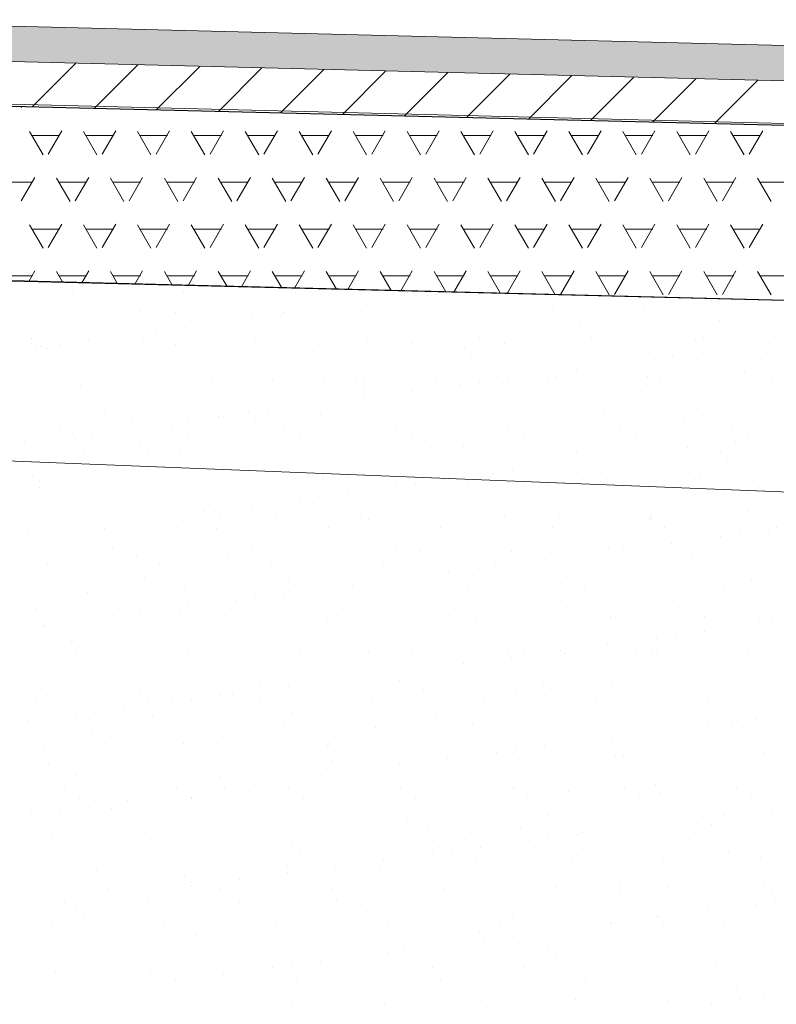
# Model space of a CAD drawing. Header units: metres. Extents: x 561538 to 562530, y 6580867 to 6581188.
# Tile 35 of 78: x 562508.86 to 562509.93, y 6580870.51 to 6580871.9. Entities that reach past the tile are written whole.
import ezdxf

# ---------------------------------------------------------------- set-up
doc = ezdxf.new("R2010")
doc.units = ezdxf.units.M
for name, color, linetype, lineweight in [('KLM_hatch-soidutee-asfalt-tyyp2', 253, 'Continuous', 9), ('KLM_horisontaal', 154, 'Continuous', 9), ('KLM_lõige', 7, 'Continuous', 9)]:
    doc.layers.add(name, color=color, linetype=linetype, lineweight=lineweight)

msp = doc.modelspace()

# ---------------------------------------------------------------- hatches: boundary and pattern name
at = {"layer": 'KLM_hatch-soidutee-asfalt-tyyp2'}
msp.add_hatch(color=254, dxfattribs=at).paths.add_polyline_path([(562508.4777, 6580871.9014), (562508.4777, 6580871.8514), (562514.4777, 6580871.7014), (562514.4777, 6580871.7514)])

# ---------------------------------------------------------------- linework, layer by layer
at = {"layer": 'KLM_hatch-soidutee-asfalt-tyyp2', "color": 253}
for p, q in [((562514.4777, 6580871.7514), (562508.4777, 6580871.9014)), ((562508.4777, 6580871.8514), (562514.4777, 6580871.7014)), ((562514.5277, 6580871.7002), (562508.4777, 6580871.8514)), ((562508.8758, 6580871.7783), (562508.9374, 6580871.8399)), ((562508.9635, 6580871.7762), (562509.025, 6580871.8377)), ((562509.0511, 6580871.774), (562509.1127, 6580871.8355)), ((562509.1388, 6580871.7719), (562509.2003, 6580871.8334)), ((562509.2264, 6580871.7697), (562509.2879, 6580871.8312)), ((562509.3141, 6580871.7676), (562509.3755, 6580871.829)), ((562509.4017, 6580871.7654), (562509.4631, 6580871.8268)), ((562509.4894, 6580871.7632), (562509.5507, 6580871.8246)), ((562509.577, 6580871.7611), (562509.6383, 6580871.8224)), ((562509.6647, 6580871.7589), (562509.7259, 6580871.8202)), ((562509.7523, 6580871.7568), (562509.8135, 6580871.818)), ((562509.8399, 6580871.7546), (562509.9012, 6580871.8158)), ((562508.4277, 6580871.7893), (562514.5277, 6580871.6393))]:
    msp.add_line(p, q, dxfattribs=at)
at = {"layer": 'KLM_horisontaal', "color": 0}
for p, q in [((562508.4777, 6580871.9014), (562514.4777, 6580871.7514)), ((562508.4277, 6580871.8527), (562514.5277, 6580871.7002)), ((562508.475, 6580871.7915), (562514.475, 6580871.6415)), ((562508.4687, 6580871.5415), (562514.4687, 6580871.3915)), ((562508.5021, 6580871.2919), (562516.2517, 6580870.9819))]:
    msp.add_line(p, q, dxfattribs=at)
at = {"layer": 'KLM_lõige', "color": 7}
for p, q in [((562514.4777, 6580871.6413), (562508.4277, 6580871.7893)), ((562508.8603, 6580871.7774), (562508.8611, 6580871.7787)), ((562508.9292, 6580871.7767), (562508.929, 6580871.7771)), ((562508.8911, 6580871.7107), (562508.872, 6580871.7437)), ((562508.8763, 6580871.7377), (562508.9144, 6580871.7377)), ((562508.8984, 6580871.7114), (562508.9175, 6580871.7444)), ((562508.9673, 6580871.7107), (562508.9482, 6580871.7437)), ((562508.9525, 6580871.7377), (562508.9906, 6580871.7377)), ((562508.9746, 6580871.7114), (562508.9937, 6580871.7444)), ((562509.0435, 6580871.7107), (562509.0244, 6580871.7437)), ((562509.0287, 6580871.7377), (562509.0668, 6580871.7377)), ((562509.0508, 6580871.7114), (562509.0699, 6580871.7444)), ((562509.1197, 6580871.7107), (562509.1006, 6580871.7437)), ((562509.1049, 6580871.7377), (562509.143, 6580871.7377)), ((562509.127, 6580871.7114), (562509.1461, 6580871.7444)), ((562509.1959, 6580871.7107), (562509.1768, 6580871.7437)), ((562509.1811, 6580871.7377), (562509.2192, 6580871.7377)), ((562509.2032, 6580871.7114), (562509.2223, 6580871.7444)), ((562509.2721, 6580871.7107), (562509.253, 6580871.7437)), ((562509.2573, 6580871.7377), (562509.2954, 6580871.7377)), ((562509.2794, 6580871.7114), (562509.2985, 6580871.7444)), ((562509.3483, 6580871.7107), (562509.3292, 6580871.7437)), ((562509.3335, 6580871.7377), (562509.3716, 6580871.7377)), ((562509.3556, 6580871.7114), (562509.3747, 6580871.7444)), ((562509.4245, 6580871.7107), (562509.4054, 6580871.7437)), ((562509.4097, 6580871.7377), (562509.4478, 6580871.7377)), ((562509.4318, 6580871.7114), (562509.4509, 6580871.7444)), ((562509.5007, 6580871.7107), (562509.4816, 6580871.7437)), ((562509.4859, 6580871.7377), (562509.524, 6580871.7377)), ((562509.508, 6580871.7114), (562509.5271, 6580871.7444)), ((562509.5769, 6580871.7107), (562509.5578, 6580871.7437)), ((562509.5621, 6580871.7377), (562509.6002, 6580871.7377)), ((562509.5842, 6580871.7114), (562509.6033, 6580871.7444)), ((562509.6531, 6580871.7107), (562509.634, 6580871.7437)), ((562509.6383, 6580871.7377), (562509.6764, 6580871.7377)), ((562509.6604, 6580871.7114), (562509.6795, 6580871.7444)), ((562509.7293, 6580871.7107), (562509.7102, 6580871.7437)), ((562509.7145, 6580871.7377), (562509.7526, 6580871.7377)), ((562509.7366, 6580871.7114), (562509.7557, 6580871.7444)), ((562509.8055, 6580871.7107), (562509.7864, 6580871.7437)), ((562509.7907, 6580871.7377), (562509.8288, 6580871.7377)), ((562509.8128, 6580871.7114), (562509.8319, 6580871.7444)), ((562509.8817, 6580871.7107), (562509.8626, 6580871.7437)), ((562509.8669, 6580871.7377), (562509.905, 6580871.7377)), ((562509.889, 6580871.7114), (562509.9081, 6580871.7444)), ((562508.8382, 6580871.6717), (562508.8763, 6580871.6717)), ((562508.8603, 6580871.6454), (562508.8794, 6580871.6784)), ((562508.9292, 6580871.6447), (562508.9101, 6580871.6777)), ((562508.9144, 6580871.6717), (562508.9525, 6580871.6717)), ((562508.9365, 6580871.6454), (562508.9556, 6580871.6784)), ((562509.0054, 6580871.6447), (562508.9863, 6580871.6777)), ((562508.9906, 6580871.6717), (562509.0287, 6580871.6717)), ((562509.0127, 6580871.6454), (562509.0318, 6580871.6784)), ((562509.0816, 6580871.6447), (562509.0625, 6580871.6777)), ((562509.0668, 6580871.6717), (562509.1049, 6580871.6717)), ((562509.0889, 6580871.6454), (562509.108, 6580871.6784)), ((562509.1578, 6580871.6447), (562509.1387, 6580871.6777)), ((562509.143, 6580871.6717), (562509.1811, 6580871.6717)), ((562509.1651, 6580871.6454), (562509.1842, 6580871.6784)), ((562509.234, 6580871.6447), (562509.2149, 6580871.6777)), ((562509.2192, 6580871.6717), (562509.2573, 6580871.6717)), ((562509.2413, 6580871.6454), (562509.2604, 6580871.6784)), ((562509.3102, 6580871.6447), (562509.2911, 6580871.6777)), ((562509.2954, 6580871.6717), (562509.3335, 6580871.6717)), ((562509.3175, 6580871.6454), (562509.3366, 6580871.6784)), ((562509.3864, 6580871.6447), (562509.3673, 6580871.6777)), ((562509.3716, 6580871.6717), (562509.4097, 6580871.6717)), ((562509.3937, 6580871.6454), (562509.4128, 6580871.6784)), ((562509.4626, 6580871.6447), (562509.4435, 6580871.6777)), ((562509.4478, 6580871.6717), (562509.4859, 6580871.6717)), ((562509.4699, 6580871.6454), (562509.489, 6580871.6784)), ((562509.5388, 6580871.6447), (562509.5197, 6580871.6777)), ((562509.524, 6580871.6717), (562509.5621, 6580871.6717)), ((562509.5461, 6580871.6454), (562509.5652, 6580871.6784)), ((562509.615, 6580871.6447), (562509.5959, 6580871.6777)), ((562509.6002, 6580871.6717), (562509.6383, 6580871.6717)), ((562509.6223, 6580871.6454), (562509.6414, 6580871.6784)), ((562509.6912, 6580871.6447), (562509.6721, 6580871.6777)), ((562509.6764, 6580871.6717), (562509.7145, 6580871.6717)), ((562509.6985, 6580871.6454), (562509.7176, 6580871.6784)), ((562509.7674, 6580871.6447), (562509.7483, 6580871.6777)), ((562509.7526, 6580871.6717), (562509.7907, 6580871.6717)), ((562509.7747, 6580871.6454), (562509.7938, 6580871.6784)), ((562509.8436, 6580871.6447), (562509.8245, 6580871.6777)), ((562509.8288, 6580871.6717), (562509.8669, 6580871.6717)), ((562509.8509, 6580871.6454), (562509.87, 6580871.6784)), ((562509.9198, 6580871.6447), (562509.9007, 6580871.6777)), ((562509.905, 6580871.6717), (562509.9431, 6580871.6717)), ((562508.8911, 6580871.5787), (562508.872, 6580871.6117)), ((562508.8984, 6580871.5794), (562508.9175, 6580871.6124)), ((562508.9673, 6580871.5787), (562508.9482, 6580871.6117)), ((562508.9746, 6580871.5794), (562508.9937, 6580871.6124)), ((562509.0435, 6580871.5787), (562509.0244, 6580871.6117)), ((562509.0508, 6580871.5794), (562509.0699, 6580871.6124)), ((562509.1197, 6580871.5787), (562509.1006, 6580871.6117)), ((562509.127, 6580871.5794), (562509.1461, 6580871.6124)), ((562509.1959, 6580871.5787), (562509.1768, 6580871.6117)), ((562509.2032, 6580871.5794), (562509.2223, 6580871.6124)), ((562509.2721, 6580871.5787), (562509.253, 6580871.6117)), ((562509.2794, 6580871.5794), (562509.2985, 6580871.6124)), ((562509.3483, 6580871.5787), (562509.3292, 6580871.6117)), ((562509.3556, 6580871.5794), (562509.3747, 6580871.6124)), ((562509.4245, 6580871.5787), (562509.4054, 6580871.6117)), ((562509.4318, 6580871.5794), (562509.4509, 6580871.6124)), ((562509.5007, 6580871.5787), (562509.4816, 6580871.6117)), ((562509.508, 6580871.5794), (562509.5271, 6580871.6124)), ((562509.5769, 6580871.5787), (562509.5578, 6580871.6117)), ((562509.5842, 6580871.5794), (562509.6033, 6580871.6124)), ((562509.6531, 6580871.5787), (562509.634, 6580871.6117)), ((562509.6604, 6580871.5794), (562509.6795, 6580871.6124)), ((562509.7293, 6580871.5787), (562509.7102, 6580871.6117)), ((562509.7366, 6580871.5794), (562509.7557, 6580871.6124)), ((562509.8055, 6580871.5787), (562509.7864, 6580871.6117)), ((562509.8128, 6580871.5794), (562509.8319, 6580871.6124)), ((562509.8817, 6580871.5787), (562509.8626, 6580871.6117)), ((562509.889, 6580871.5794), (562509.9081, 6580871.6124)), ((562508.8763, 6580871.6057), (562508.9144, 6580871.6057)), ((562508.9525, 6580871.6057), (562508.9906, 6580871.6057)), ((562509.0287, 6580871.6057), (562509.0668, 6580871.6057)), ((562509.1049, 6580871.6057), (562509.143, 6580871.6057)), ((562509.1811, 6580871.6057), (562509.2192, 6580871.6057)), ((562509.2573, 6580871.6057), (562509.2954, 6580871.6057)), ((562509.3335, 6580871.6057), (562509.3716, 6580871.6057)), ((562509.4097, 6580871.6057), (562509.4478, 6580871.6057)), ((562509.4859, 6580871.6057), (562509.524, 6580871.6057)), ((562509.5621, 6580871.6057), (562509.6002, 6580871.6057)), ((562509.6383, 6580871.6057), (562509.6764, 6580871.6057)), ((562509.7145, 6580871.6057), (562509.7526, 6580871.6057)), ((562509.7907, 6580871.6057), (562509.8288, 6580871.6057)), ((562509.8669, 6580871.6057), (562509.905, 6580871.6057)), ((562508.4687, 6580871.5415), (562514.4687, 6580871.3915)), ((562508.8708, 6580871.5315), (562508.8794, 6580871.5464)), ((562508.9191, 6580871.5303), (562508.9101, 6580871.5458)), ((562508.9459, 6580871.5296), (562508.9556, 6580871.5464)), ((562508.9964, 6580871.5284), (562508.9863, 6580871.5458)), ((562509.021, 6580871.5277), (562509.0318, 6580871.5464)), ((562509.0737, 6580871.5264), (562509.0625, 6580871.5458)), ((562509.0961, 6580871.5259), (562509.108, 6580871.5464)), ((562509.151, 6580871.5245), (562509.1387, 6580871.5458)), ((562509.1713, 6580871.524), (562509.1842, 6580871.5464)), ((562509.2283, 6580871.5226), (562509.2149, 6580871.5458)), ((562509.2464, 6580871.5221), (562509.2604, 6580871.5464)), ((562509.3056, 6580871.5206), (562509.2911, 6580871.5458)), ((562509.3215, 6580871.5202), (562509.3366, 6580871.5464)), ((562509.383, 6580871.5187), (562509.3673, 6580871.5458)), ((562509.3966, 6580871.5184), (562509.4128, 6580871.5464)), ((562509.4603, 6580871.5168), (562509.4435, 6580871.5458)), ((562509.4717, 6580871.5165), (562509.489, 6580871.5464)), ((562509.5376, 6580871.5148), (562509.5197, 6580871.5458)), ((562509.5468, 6580871.5146), (562509.5652, 6580871.5464)), ((562509.6149, 6580871.5129), (562509.5959, 6580871.5458)), ((562509.6223, 6580871.5134), (562509.6414, 6580871.5464)), ((562509.6912, 6580871.5128), (562509.6721, 6580871.5458)), ((562509.6985, 6580871.5134), (562509.7176, 6580871.5464)), ((562509.7674, 6580871.5128), (562509.7483, 6580871.5458)), ((562509.7747, 6580871.5134), (562509.7938, 6580871.5464)), ((562509.8436, 6580871.5128), (562509.8245, 6580871.5458)), ((562509.8509, 6580871.5134), (562509.87, 6580871.5464)), ((562509.9198, 6580871.5128), (562509.9007, 6580871.5458)), ((562508.8382, 6580871.5397), (562508.8763, 6580871.5397)), ((562508.9144, 6580871.5397), (562508.9525, 6580871.5397)), ((562508.9906, 6580871.5397), (562509.0287, 6580871.5397)), ((562509.0668, 6580871.5397), (562509.1049, 6580871.5397)), ((562509.143, 6580871.5397), (562509.1811, 6580871.5397)), ((562509.2192, 6580871.5397), (562509.2573, 6580871.5397)), ((562509.2954, 6580871.5397), (562509.3335, 6580871.5397)), ((562509.3716, 6580871.5397), (562509.4097, 6580871.5397)), ((562509.4478, 6580871.5397), (562509.4859, 6580871.5397)), ((562509.524, 6580871.5397), (562509.5621, 6580871.5397)), ((562509.6002, 6580871.5397), (562509.6383, 6580871.5397)), ((562509.6764, 6580871.5397), (562509.7145, 6580871.5397)), ((562509.7526, 6580871.5397), (562509.7907, 6580871.5397)), ((562509.8288, 6580871.5397), (562509.8669, 6580871.5397)), ((562509.905, 6580871.5397), (562509.9431, 6580871.5397))]:
    msp.add_line(p, q, dxfattribs=at)
at = {"layer": 'KLM_lõige'}
for p, q in [((562514.4633, 6580871.3917), (562508.4921, 6580871.5417)), ((562508.932, 6580871.5153), (562508.932, 6580871.5153)), ((562509.0902, 6580871.5155), (562509.0902, 6580871.5155)), ((562509.2484, 6580871.5158), (562509.2484, 6580871.5158)), ((562509.4066, 6580871.5161), (562509.4066, 6580871.5161)), ((562509.4607, 6580871.5148), (562509.4607, 6580871.5148)), ((562509.3652, 6580871.5022), (562509.3652, 6580871.5022)), ((562509.4342, 6580871.5113), (562509.4342, 6580871.5113)), ((562509.8787, 6580871.5002), (562509.8787, 6580871.5002)), ((562509.0271, 6580871.489), (562509.0271, 6580871.489)), ((562509.0784, 6580871.4881), (562509.0784, 6580871.4881)), ((562509.2114, 6580871.4898), (562509.2114, 6580871.4898)), ((562509.2304, 6580871.4873), (562509.2304, 6580871.4873)), ((562509.2975, 6580871.4933), (562509.2975, 6580871.4933)), ((562509.3239, 6580871.4968), (562509.3239, 6580871.4968)), ((562509.3413, 6580871.4892), (562509.3413, 6580871.4892)), ((562509.4785, 6580871.4941), (562509.4785, 6580871.4941)), ((562509.6115, 6580871.4958), (562509.6115, 6580871.4958)), ((562509.7415, 6580871.4952), (562509.7415, 6580871.4952)), ((562508.9412, 6580871.4832), (562508.9412, 6580871.4832)), ((562509.1607, 6580871.4753), (562509.1607, 6580871.4753)), ((562509.1872, 6580871.4788), (562509.1872, 6580871.4788)), ((562509.2285, 6580871.4842), (562509.2285, 6580871.4842)), ((562509.2397, 6580871.4787), (562509.2397, 6580871.4787)), ((562509.4366, 6580871.4828), (562509.4366, 6580871.4828)), ((562509.6399, 6580871.4811), (562509.6399, 6580871.4811)), ((562509.6493, 6580871.4725), (562509.6493, 6580871.4725)), ((562509.8462, 6580871.4766), (562509.8462, 6580871.4766)), ((562509.024, 6580871.4573), (562509.024, 6580871.4573)), ((562509.0504, 6580871.4608), (562509.0504, 6580871.4608)), ((562509.0917, 6580871.4662), (562509.0917, 6580871.4662)), ((562508.8744, 6580871.4444), (562508.8744, 6580871.4444)), ((562508.8745, 6580871.4508), (562508.8745, 6580871.4508)), ((562508.955, 6580871.4482), (562508.955, 6580871.4482)), ((562509.0327, 6580871.4511), (562509.0327, 6580871.4511)), ((562509.1909, 6580871.4514), (562509.1909, 6580871.4514)), ((562509.3491, 6580871.4517), (562509.3491, 6580871.4517)), ((562509.4131, 6580871.4439), (562509.4131, 6580871.4439)), ((562509.5073, 6580871.452), (562509.5073, 6580871.452)), ((562509.543, 6580871.4433), (562509.543, 6580871.4433)), ((562509.6655, 6580871.4523), (562509.6655, 6580871.4523)), ((562509.6802, 6580871.4482), (562509.6802, 6580871.4482)), ((562509.8132, 6580871.4499), (562509.8132, 6580871.4499)), ((562509.8237, 6580871.4526), (562509.8237, 6580871.4526)), ((562509.9177, 6580871.4434), (562509.9177, 6580871.4434)), ((562508.88, 6580871.4362), (562508.88, 6580871.4362)), ((562508.8872, 6580871.4393), (562508.8872, 6580871.4393)), ((562508.8959, 6580871.4372), (562508.8959, 6580871.4372)), ((562508.9137, 6580871.4428), (562508.9137, 6580871.4428)), ((562509.0129, 6580871.4379), (562509.0129, 6580871.4379)), ((562509.0541, 6580871.4375), (562509.0541, 6580871.4375)), ((562509.0776, 6580871.4427), (562509.0776, 6580871.4427)), ((562509.087, 6580871.4341), (562509.087, 6580871.4341)), ((562509.1429, 6580871.4372), (562509.1429, 6580871.4372)), ((562509.2123, 6580871.4378), (562509.2123, 6580871.4378)), ((562509.2801, 6580871.4422), (562509.2801, 6580871.4422)), ((562509.2839, 6580871.4382), (562509.2839, 6580871.4382)), ((562509.3705, 6580871.438), (562509.3705, 6580871.438)), ((562509.4872, 6580871.4365), (562509.4872, 6580871.4365)), ((562509.5287, 6580871.4383), (562509.5287, 6580871.4383)), ((562509.6869, 6580871.4386), (562509.6869, 6580871.4386)), ((562509.6935, 6580871.432), (562509.6935, 6580871.432)), ((562509.8223, 6580871.4308), (562509.8223, 6580871.4308)), ((562509.8451, 6580871.4389), (562509.8451, 6580871.4389)), ((562509.8913, 6580871.4399), (562509.8913, 6580871.4399)), ((562509.8967, 6580871.4302), (562509.8967, 6580871.4302)), ((562509.4965, 6580871.4279), (562509.4965, 6580871.4279)), ((562509.7545, 6580871.4219), (562509.7545, 6580871.4219)), ((562509.781, 6580871.4254), (562509.781, 6580871.4254)), ((562509.9061, 6580871.4216), (562509.9061, 6580871.4216)), ((562509.6178, 6580871.4039), (562509.6178, 6580871.4039)), ((562509.6442, 6580871.4074), (562509.6442, 6580871.4074)), ((562509.6855, 6580871.4128), (562509.6855, 6580871.4128)), ((562509.8819, 6580871.4023), (562509.8819, 6580871.4023)), ((562508.9249, 6580871.3981), (562508.9249, 6580871.3981)), ((562508.9343, 6580871.3895), (562508.9343, 6580871.3895)), ((562508.973, 6580871.388), (562508.973, 6580871.388)), ((562509.0816, 6580871.3902), (562509.0816, 6580871.3902)), ((562509.1312, 6580871.3936), (562509.1312, 6580871.3936)), ((562509.1312, 6580871.3883), (562509.1312, 6580871.3883)), ((562509.2146, 6580871.3919), (562509.2146, 6580871.3919)), ((562509.2894, 6580871.3886), (562509.2894, 6580871.3886)), ((562509.3345, 6580871.3919), (562509.3345, 6580871.3919)), ((562509.3445, 6580871.3913), (562509.3445, 6580871.3913)), ((562509.4476, 6580871.3889), (562509.4476, 6580871.3889)), ((562509.4817, 6580871.3963), (562509.4817, 6580871.3963)), ((562509.5075, 6580871.3894), (562509.5075, 6580871.3894)), ((562509.5407, 6580871.3874), (562509.5407, 6580871.3874)), ((562509.5488, 6580871.3948), (562509.5488, 6580871.3948)), ((562509.6058, 6580871.3892), (562509.6058, 6580871.3892)), ((562509.6147, 6580871.398), (562509.6147, 6580871.398)), ((562509.7447, 6580871.3973), (562509.7447, 6580871.3973)), ((562509.764, 6580871.3895), (562509.764, 6580871.3895)), ((562509.9222, 6580871.3898), (562509.9222, 6580871.3898)), ((562508.9444, 6580871.3853), (562508.9444, 6580871.3853)), ((562509.3438, 6580871.3833), (562509.3438, 6580871.3833)), ((562509.412, 6580871.3768), (562509.412, 6580871.3768)), ((562509.4811, 6580871.3859), (562509.4811, 6580871.3859)), ((562509.744, 6580871.3856), (562509.744, 6580871.3856)), ((562509.7534, 6580871.3771), (562509.7534, 6580871.3771)), ((562509.3443, 6580871.3679), (562509.3443, 6580871.3679)), ((562509.3708, 6580871.3714), (562509.3708, 6580871.3714)), ((562508.9785, 6580871.349), (562508.9785, 6580871.349)), ((562509.1818, 6580871.3473), (562509.1818, 6580871.3473)), ((562509.2076, 6580871.3499), (562509.2076, 6580871.3499)), ((562509.234, 6580871.3534), (562509.234, 6580871.3534)), ((562509.2753, 6580871.3588), (562509.2753, 6580871.3588)), ((562509.4163, 6580871.346), (562509.4163, 6580871.346)), ((562509.6834, 6580871.3503), (562509.6834, 6580871.3503)), ((562509.8164, 6580871.352), (562509.8164, 6580871.352)), ((562508.8832, 6580871.3383), (562508.8832, 6580871.3383)), ((562509.0161, 6580871.34), (562509.0161, 6580871.34)), ((562509.0708, 6580871.3319), (562509.0708, 6580871.3319)), ((562509.0973, 6580871.3354), (562509.0973, 6580871.3354)), ((562509.1386, 6580871.3408), (562509.1386, 6580871.3408)), ((562509.1461, 6580871.3394), (562509.1461, 6580871.3394)), ((562509.1911, 6580871.3387), (562509.1911, 6580871.3387)), ((562509.2833, 6580871.3443), (562509.2833, 6580871.3443)), ((562509.388, 6580871.3428), (562509.388, 6580871.3428)), ((562509.5462, 6580871.3454), (562509.5462, 6580871.3454)), ((562509.5913, 6580871.3411), (562509.5913, 6580871.3411)), ((562509.6007, 6580871.3325), (562509.6007, 6580871.3325)), ((562509.7976, 6580871.3366), (562509.7976, 6580871.3366)), ((562508.9155, 6580871.3236), (562508.9155, 6580871.3236)), ((562509.0018, 6580871.3228), (562509.0018, 6580871.3228)), ((562509.0737, 6580871.3239), (562509.0737, 6580871.3239)), ((562509.2319, 6580871.3242), (562509.2319, 6580871.3242)), ((562509.3901, 6580871.3245), (562509.3901, 6580871.3245)), ((562509.5483, 6580871.3248), (562509.5483, 6580871.3248)), ((562509.7065, 6580871.3251), (562509.7065, 6580871.3251)), ((562509.8647, 6580871.3253), (562509.8647, 6580871.3253)), ((562508.8651, 6580871.3048), (562508.8651, 6580871.3048)), ((562508.9341, 6580871.3139), (562508.9341, 6580871.3139)), ((562508.9369, 6580871.31), (562508.9369, 6580871.31)), ((562508.9605, 6580871.3174), (562508.9605, 6580871.3174)), ((562509.0951, 6580871.3103), (562509.0951, 6580871.3103)), ((562509.2533, 6580871.3105), (562509.2533, 6580871.3105)), ((562509.4115, 6580871.3108), (562509.4115, 6580871.3108)), ((562509.5697, 6580871.3111), (562509.5697, 6580871.3111)), ((562509.7279, 6580871.3114), (562509.7279, 6580871.3114)), ((562509.8691, 6580871.3055), (562509.8691, 6580871.3055)), ((562509.8851, 6580871.3044), (562509.8851, 6580871.3044)), ((562509.8861, 6580871.3117), (562509.8861, 6580871.3117)), ((562509.029, 6580871.3027), (562509.029, 6580871.3027)), ((562509.0384, 6580871.2941), (562509.0384, 6580871.2941)), ((562509.0848, 6580871.2924), (562509.0848, 6580871.2924)), ((562509.2178, 6580871.2941), (562509.2178, 6580871.2941)), ((562509.2353, 6580871.2982), (562509.2353, 6580871.2982)), ((562509.3477, 6580871.2934), (562509.3477, 6580871.2934)), ((562509.4386, 6580871.2965), (562509.4386, 6580871.2965)), ((562509.4849, 6580871.2984), (562509.4849, 6580871.2984)), ((562509.6179, 6580871.3001), (562509.6179, 6580871.3001)), ((562509.6449, 6580871.292), (562509.6449, 6580871.292)), ((562509.7479, 6580871.2994), (562509.7479, 6580871.2994)), ((562509.8014, 6580871.2966), (562509.8014, 6580871.2966)), ((562509.8278, 6580871.3), (562509.8278, 6580871.3)), ((562509.8481, 6580871.2902), (562509.8481, 6580871.2902)), ((562508.9476, 6580871.2874), (562508.9476, 6580871.2874)), ((562509.448, 6580871.2879), (562509.448, 6580871.2879)), ((562509.6646, 6580871.2786), (562509.6646, 6580871.2786)), ((562509.6911, 6580871.282), (562509.6911, 6580871.282)), ((562509.7324, 6580871.2875), (562509.7324, 6580871.2875)), ((562509.8575, 6580871.2817), (562509.8575, 6580871.2817)), ((562509.5543, 6580871.264), (562509.5543, 6580871.264)), ((562509.5956, 6580871.2695), (562509.5956, 6580871.2695)), ((562509.805, 6580871.2623), (562509.805, 6580871.2623)), ((562508.8763, 6580871.2581), (562508.8763, 6580871.2581)), ((562508.8857, 6580871.2495), (562508.8857, 6580871.2495)), ((562509.014, 6580871.2608), (562509.014, 6580871.2608)), ((562509.0826, 6580871.2536), (562509.0826, 6580871.2536)), ((562509.1722, 6580871.2611), (562509.1722, 6580871.2611)), ((562509.2859, 6580871.2519), (562509.2859, 6580871.2519)), ((562509.3304, 6580871.2614), (562509.3304, 6580871.2614)), ((562509.4589, 6580871.2515), (562509.4589, 6580871.2515)), ((562509.4886, 6580871.2617), (562509.4886, 6580871.2617)), ((562509.5279, 6580871.2606), (562509.5279, 6580871.2606)), ((562509.6468, 6580871.262), (562509.6468, 6580871.262)), ((562509.6866, 6580871.2524), (562509.6866, 6580871.2524)), ((562509.8196, 6580871.2541), (562509.8196, 6580871.2541)), ((562508.8864, 6580871.2404), (562508.8864, 6580871.2404)), ((562509.0193, 6580871.2421), (562509.0193, 6580871.2421)), ((562509.1493, 6580871.2415), (562509.1493, 6580871.2415)), ((562509.2865, 6580871.2464), (562509.2865, 6580871.2464)), ((562509.2952, 6580871.2433), (562509.2952, 6580871.2433)), ((562509.3911, 6580871.2426), (562509.3911, 6580871.2426)), ((562509.4176, 6580871.246), (562509.4176, 6580871.246)), ((562509.4195, 6580871.2481), (562509.4195, 6580871.2481)), ((562509.4922, 6580871.2474), (562509.4922, 6580871.2474)), ((562509.5494, 6580871.2475), (562509.5494, 6580871.2475)), ((562509.6954, 6580871.2456), (562509.6954, 6580871.2456)), ((562509.7048, 6580871.2371), (562509.7048, 6580871.2371)), ((562509.9017, 6580871.2412), (562509.9017, 6580871.2412)), ((562509.2544, 6580871.2246), (562509.2544, 6580871.2246)), ((562509.2808, 6580871.228), (562509.2808, 6580871.228)), ((562509.3221, 6580871.2335), (562509.3221, 6580871.2335)), ((562508.9299, 6580871.209), (562508.9299, 6580871.209)), ((562509.1177, 6580871.2066), (562509.1177, 6580871.2066)), ((562509.1332, 6580871.2073), (562509.1332, 6580871.2073)), ((562509.1441, 6580871.21), (562509.1441, 6580871.21)), ((562509.1854, 6580871.2155), (562509.1854, 6580871.2155)), ((562508.9565, 6580871.1964), (562508.9565, 6580871.1964)), ((562509.0487, 6580871.1975), (562509.0487, 6580871.1975)), ((562509.088, 6580871.1945), (562509.088, 6580871.1945)), ((562509.1147, 6580871.1967), (562509.1147, 6580871.1967)), ((562509.1425, 6580871.1987), (562509.1425, 6580871.1987)), ((562509.221, 6580871.1962), (562509.221, 6580871.1962)), ((562509.2729, 6580871.197), (562509.2729, 6580871.197)), ((562509.3394, 6580871.2028), (562509.3394, 6580871.2028)), ((562509.3509, 6580871.1955), (562509.3509, 6580871.1955)), ((562509.4311, 6580871.1973), (562509.4311, 6580871.1973)), ((562509.4881, 6580871.2005), (562509.4881, 6580871.2005)), ((562509.5427, 6580871.2011), (562509.5427, 6580871.2011)), ((562509.5893, 6580871.1976), (562509.5893, 6580871.1976)), ((562509.6211, 6580871.2022), (562509.6211, 6580871.2022)), ((562509.7475, 6580871.1978), (562509.7475, 6580871.1978)), ((562509.749, 6580871.1966), (562509.749, 6580871.1966)), ((562509.7511, 6580871.2016), (562509.7511, 6580871.2016)), ((562509.8883, 6580871.2065), (562509.8883, 6580871.2065)), ((562509.9057, 6580871.1981), (562509.9057, 6580871.1981)), ((562508.9119, 6580871.1795), (562508.9119, 6580871.1795)), ((562508.9508, 6580871.1895), (562508.9508, 6580871.1895)), ((562508.9779, 6580871.1828), (562508.9779, 6580871.1828)), ((562508.9809, 6580871.1886), (562508.9809, 6580871.1886)), ((562509.0074, 6580871.192), (562509.0074, 6580871.192)), ((562509.1361, 6580871.183), (562509.1361, 6580871.183)), ((562509.2943, 6580871.1833), (562509.2943, 6580871.1833)), ((562509.4525, 6580871.1836), (562509.4525, 6580871.1836)), ((562509.5521, 6580871.1925), (562509.5521, 6580871.1925)), ((562509.6107, 6580871.1839), (562509.6107, 6580871.1839)), ((562509.7689, 6580871.1842), (562509.7689, 6580871.1842)), ((562509.916, 6580871.1801), (562509.916, 6580871.1801)), ((562509.9271, 6580871.1845), (562509.9271, 6580871.1845)), ((562508.8706, 6580871.174), (562508.8706, 6580871.174)), ((562509.8482, 6580871.1712), (562509.8482, 6580871.1712)), ((562509.8747, 6580871.1747), (562509.8747, 6580871.1747)), ((562508.9805, 6580871.1627), (562508.9805, 6580871.1627)), ((562508.9898, 6580871.1541), (562508.9898, 6580871.1541)), ((562509.1867, 6580871.1582), (562509.1867, 6580871.1582)), ((562509.39, 6580871.1565), (562509.39, 6580871.1565)), ((562509.5963, 6580871.152), (562509.5963, 6580871.152)), ((562509.6898, 6580871.1546), (562509.6898, 6580871.1546)), ((562509.7115, 6580871.1532), (562509.7115, 6580871.1532)), ((562509.7379, 6580871.1567), (562509.7379, 6580871.1567)), ((562509.7792, 6580871.1621), (562509.7792, 6580871.1621)), ((562509.8228, 6580871.1563), (562509.8228, 6580871.1563)), ((562508.8896, 6580871.1425), (562508.8896, 6580871.1425)), ((562509.0225, 6580871.1442), (562509.0225, 6580871.1442)), ((562509.1525, 6580871.1436), (562509.1525, 6580871.1436)), ((562509.2897, 6580871.1485), (562509.2897, 6580871.1485)), ((562509.3994, 6580871.1479), (562509.3994, 6580871.1479)), ((562509.4227, 6580871.1502), (562509.4227, 6580871.1502)), ((562509.5526, 6580871.1496), (562509.5526, 6580871.1496)), ((562509.6012, 6580871.1387), (562509.6012, 6580871.1387)), ((562509.6425, 6580871.1441), (562509.6425, 6580871.1441)), ((562509.7995, 6580871.1502), (562509.7995, 6580871.1502)), ((562509.8089, 6580871.1417), (562509.8089, 6580871.1417)), ((562508.8969, 6580871.1333), (562508.8969, 6580871.1333)), ((562509.0551, 6580871.1336), (562509.0551, 6580871.1336)), ((562509.2133, 6580871.1339), (562509.2133, 6580871.1339)), ((562509.3715, 6580871.1342), (562509.3715, 6580871.1342)), ((562509.5057, 6580871.1261), (562509.5057, 6580871.1261)), ((562509.5297, 6580871.1345), (562509.5297, 6580871.1345)), ((562509.5747, 6580871.1352), (562509.5747, 6580871.1352)), ((562509.6879, 6580871.1348), (562509.6879, 6580871.1348)), ((562509.8461, 6580871.1351), (562509.8461, 6580871.1351)), ((562509.034, 6580871.1136), (562509.034, 6580871.1136)), ((562509.2373, 6580871.1119), (562509.2373, 6580871.1119)), ((562509.438, 6580871.1172), (562509.438, 6580871.1172)), ((562509.4644, 6580871.1207), (562509.4644, 6580871.1207)), ((562509.0912, 6580871.0966), (562509.0912, 6580871.0966)), ((562509.2242, 6580871.0983), (562509.2242, 6580871.0983)), ((562509.2467, 6580871.1033), (562509.2467, 6580871.1033)), ((562509.3012, 6580871.0992), (562509.3012, 6580871.0992)), ((562509.3277, 6580871.1027), (562509.3277, 6580871.1027)), ((562509.3541, 6580871.0977), (562509.3541, 6580871.0977)), ((562509.369, 6580871.1081), (562509.369, 6580871.1081)), ((562509.4436, 6580871.1074), (562509.4436, 6580871.1074)), ((562509.4913, 6580871.1026), (562509.4913, 6580871.1026)), ((562509.6243, 6580871.1043), (562509.6243, 6580871.1043)), ((562509.6468, 6580871.1057), (562509.6468, 6580871.1057)), ((562509.6562, 6580871.0971), (562509.6562, 6580871.0971)), ((562509.7543, 6580871.1037), (562509.7543, 6580871.1037)), ((562509.8531, 6580871.1012), (562509.8531, 6580871.1012)), ((562509.8915, 6580871.1086), (562509.8915, 6580871.1086)), ((562508.954, 6580871.0916), (562508.954, 6580871.0916)), ((562509.1909, 6580871.0847), (562509.1909, 6580871.0847)), ((562509.2322, 6580871.0901), (562509.2322, 6580871.0901)), ((562508.8813, 6580871.069), (562508.8813, 6580871.069)), ((562508.9975, 6580871.0692), (562508.9975, 6580871.0692)), ((562509.0955, 6580871.0721), (562509.0955, 6580871.0721)), ((562509.1557, 6580871.0695), (562509.1557, 6580871.0695)), ((562509.1645, 6580871.0812), (562509.1645, 6580871.0812)), ((562509.3139, 6580871.0698), (562509.3139, 6580871.0698)), ((562509.4721, 6580871.0701), (562509.4721, 6580871.0701)), ((562509.6303, 6580871.0704), (562509.6303, 6580871.0704)), ((562509.7885, 6580871.0706), (562509.7885, 6580871.0706)), ((562508.8608, 6580871.0553), (562508.8608, 6580871.0553)), ((562508.9588, 6580871.0541), (562508.9588, 6580871.0541)), ((562509.019, 6580871.0556), (562509.019, 6580871.0556)), ((562509.0278, 6580871.0632), (562509.0278, 6580871.0632)), ((562509.0542, 6580871.0667), (562509.0542, 6580871.0667)), ((562509.0846, 6580871.0673), (562509.0846, 6580871.0673)), ((562509.0939, 6580871.0587), (562509.0939, 6580871.0587)), ((562509.1772, 6580871.0558), (562509.1772, 6580871.0558)), ((562509.2909, 6580871.0628), (562509.2909, 6580871.0628)), ((562509.3354, 6580871.0561), (562509.3354, 6580871.0561)), ((562509.4936, 6580871.0564), (562509.4936, 6580871.0564)), ((562509.4941, 6580871.0611), (562509.4941, 6580871.0611)), ((562509.6518, 6580871.0567), (562509.6518, 6580871.0567)), ((562509.693, 6580871.0567), (562509.693, 6580871.0567)), ((562509.7004, 6580871.0566), (562509.7004, 6580871.0566)), ((562509.81, 6580871.057), (562509.81, 6580871.057)), ((562509.826, 6580871.0584), (562509.826, 6580871.0584)), ((562509.9037, 6580871.0548), (562509.9037, 6580871.0548)), ((562508.891, 6580871.0452), (562508.891, 6580871.0452)), ((562508.8928, 6580871.0446), (562508.8928, 6580871.0446)), ((562508.9175, 6580871.0487), (562508.9175, 6580871.0487)), ((562509.0257, 6580871.0463), (562509.0257, 6580871.0463)), ((562509.1557, 6580871.0457), (562509.1557, 6580871.0457)), ((562509.2929, 6580871.0507), (562509.2929, 6580871.0507)), ((562509.4259, 6580871.0524), (562509.4259, 6580871.0524)), ((562509.5035, 6580871.0525), (562509.5035, 6580871.0525)), ((562509.5558, 6580871.0517), (562509.5558, 6580871.0517)), ((562509.895, 6580871.0458), (562509.895, 6580871.0458)), ((562509.913, 6580871.0462), (562509.913, 6580871.0462)), ((562509.9215, 6580871.0493), (562509.9215, 6580871.0493)), ((562509.7583, 6580871.0278), (562509.7583, 6580871.0278)), ((562509.7847, 6580871.0313), (562509.7847, 6580871.0313)), ((562509.826, 6580871.0368), (562509.826, 6580871.0368)), ((562508.9319, 6580871.0227), (562508.9319, 6580871.0227)), ((562508.9412, 6580871.0141), (562508.9412, 6580871.0141)), ((562509.1381, 6580871.0182), (562509.1381, 6580871.0182)), ((562509.3414, 6580871.0165), (562509.3414, 6580871.0165)), ((562509.5477, 6580871.012), (562509.5477, 6580871.012)), ((562509.648, 6580871.0133), (562509.648, 6580871.0133)), ((562509.6893, 6580871.0188), (562509.6893, 6580871.0188)), ((562508.9379, 6580871.0061), (562508.9379, 6580871.0061)), ((562509.0944, 6580870.9987), (562509.0944, 6580870.9987)), ((562509.0961, 6580871.0064), (562509.0961, 6580871.0064)), ((562509.2274, 6580871.0004), (562509.2274, 6580871.0004)), ((562509.2543, 6580871.0067), (562509.2543, 6580871.0067)), ((562509.3508, 6580871.0079), (562509.3508, 6580871.0079)), ((562509.3573, 6580870.9998), (562509.3573, 6580870.9998)), ((562509.4125, 6580871.007), (562509.4125, 6580871.007)), ((562509.4945, 6580871.0047), (562509.4945, 6580871.0047)), ((562509.5526, 6580871.0008), (562509.5526, 6580871.0008)), ((562509.5707, 6580871.0073), (562509.5707, 6580871.0073)), ((562509.6216, 6580871.0098), (562509.6216, 6580871.0098)), ((562509.6275, 6580871.0064), (562509.6275, 6580871.0064)), ((562509.7289, 6580871.0076), (562509.7289, 6580871.0076)), ((562509.751, 6580871.0102), (562509.751, 6580871.0102)), ((562509.7575, 6580871.0058), (562509.7575, 6580871.0058)), ((562509.7603, 6580871.0017), (562509.7603, 6580871.0017)), ((562509.8871, 6580871.0079), (562509.8871, 6580871.0079)), ((562509.8947, 6580871.0107), (562509.8947, 6580871.0107)), ((562508.9572, 6580870.9938), (562508.9572, 6580870.9938)), ((562509.4848, 6580870.9918), (562509.4848, 6580870.9918)), ((562509.5113, 6580870.9953), (562509.5113, 6580870.9953)), ((562508.9854, 6580870.9736), (562508.9854, 6580870.9736)), ((562509.1887, 6580870.9719), (562509.1887, 6580870.9719)), ((562509.3481, 6580870.9738), (562509.3481, 6580870.9738)), ((562509.3745, 6580870.9773), (562509.3745, 6580870.9773)), ((562509.4158, 6580870.9827), (562509.4158, 6580870.9827)), ((562509.1981, 6580870.9633), (562509.1981, 6580870.9633)), ((562509.2378, 6580870.9593), (562509.2378, 6580870.9593)), ((562509.2791, 6580870.9647), (562509.2791, 6580870.9647)), ((562509.395, 6580870.9674), (562509.395, 6580870.9674)), ((562509.5982, 6580870.9657), (562509.5982, 6580870.9657)), ((562509.6076, 6580870.9571), (562509.6076, 6580870.9571)), ((562509.6962, 6580870.9588), (562509.6962, 6580870.9588)), ((562509.8045, 6580870.9612), (562509.8045, 6580870.9612)), ((562509.8292, 6580870.9605), (562509.8292, 6580870.9605)), ((562508.896, 6580870.9468), (562508.896, 6580870.9468)), ((562509.0289, 6580870.9485), (562509.0289, 6580870.9485)), ((562509.1423, 6580870.9467), (562509.1423, 6580870.9467)), ((562509.1589, 6580870.9478), (562509.1589, 6580870.9478)), ((562509.1968, 6580870.9423), (562509.1968, 6580870.9423)), ((562509.2113, 6580870.9558), (562509.2113, 6580870.9558)), ((562509.2961, 6580870.9528), (562509.2961, 6580870.9528)), ((562509.355, 6580870.9426), (562509.355, 6580870.9426)), ((562509.4291, 6580870.9545), (562509.4291, 6580870.9545)), ((562509.5132, 6580870.9429), (562509.5132, 6580870.9429)), ((562509.559, 6580870.9538), (562509.559, 6580870.9538)), ((562509.6714, 6580870.9431), (562509.6714, 6580870.9431)), ((562509.8296, 6580870.9434), (562509.8296, 6580870.9434)), ((562508.8804, 6580870.9417), (562508.8804, 6580870.9417)), ((562509.0056, 6580870.9287), (562509.0056, 6580870.9287)), ((562509.0386, 6580870.942), (562509.0386, 6580870.942)), ((562509.06, 6580870.9283), (562509.06, 6580870.9283)), ((562509.0746, 6580870.9378), (562509.0746, 6580870.9378)), ((562509.101, 6580870.9413), (562509.101, 6580870.9413)), ((562509.2182, 6580870.9286), (562509.2182, 6580870.9286)), ((562509.3764, 6580870.9289), (562509.3764, 6580870.9289)), ((562509.5346, 6580870.9292), (562509.5346, 6580870.9292)), ((562509.6928, 6580870.9295), (562509.6928, 6580870.9295)), ((562509.851, 6580870.9298), (562509.851, 6580870.9298)), ((562508.9018, 6580870.9281), (562508.9018, 6580870.9281)), ((562508.9379, 6580870.9198), (562508.9379, 6580870.9198)), ((562508.9643, 6580870.9233), (562508.9643, 6580870.9233)), ((562509.036, 6580870.9273), (562509.036, 6580870.9273)), ((562509.0454, 6580870.9187), (562509.0454, 6580870.9187)), ((562509.2423, 6580870.9228), (562509.2423, 6580870.9228)), ((562509.4455, 6580870.9211), (562509.4455, 6580870.9211)), ((562509.6518, 6580870.9166), (562509.6518, 6580870.9166)), ((562509.8551, 6580870.9148), (562509.8551, 6580870.9148)), ((562508.8689, 6580870.9107), (562508.8689, 6580870.9107)), ((562509.0976, 6580870.9008), (562509.0976, 6580870.9008)), ((562509.2306, 6580870.9025), (562509.2306, 6580870.9025)), ((562509.3605, 6580870.9019), (562509.3605, 6580870.9019)), ((562509.4549, 6580870.9125), (562509.4549, 6580870.9125)), ((562509.4977, 6580870.9068), (562509.4977, 6580870.9068)), ((562509.6307, 6580870.9085), (562509.6307, 6580870.9085)), ((562509.7607, 6580870.9079), (562509.7607, 6580870.9079)), ((562509.8051, 6580870.9025), (562509.8051, 6580870.9025)), ((562509.8316, 6580870.906), (562509.8316, 6580870.906)), ((562509.8644, 6580870.9063), (562509.8644, 6580870.9063)), ((562509.8729, 6580870.9114), (562509.8729, 6580870.9114)), ((562509.8979, 6580870.9129), (562509.8979, 6580870.9129)), ((562508.9604, 6580870.8959), (562508.9604, 6580870.8959)), ((562509.6948, 6580870.888), (562509.6948, 6580870.888)), ((562509.7361, 6580870.8934), (562509.7361, 6580870.8934)), ((562508.8833, 6580870.8827), (562508.8833, 6580870.8827)), ((562508.8926, 6580870.8741), (562508.8926, 6580870.8741)), ((562508.9789, 6580870.8789), (562508.9789, 6580870.8789)), ((562509.0895, 6580870.8782), (562509.0895, 6580870.8782)), ((562509.1371, 6580870.8792), (562509.1371, 6580870.8792)), ((562509.2928, 6580870.8765), (562509.2928, 6580870.8765)), ((562509.2953, 6580870.8795), (562509.2953, 6580870.8795)), ((562509.4535, 6580870.8798), (562509.4535, 6580870.8798)), ((562509.5994, 6580870.8754), (562509.5994, 6580870.8754)), ((562509.6117, 6580870.8801), (562509.6117, 6580870.8801)), ((562509.6684, 6580870.8845), (562509.6684, 6580870.8845)), ((562509.7699, 6580870.8804), (562509.7699, 6580870.8804)), ((562509.3022, 6580870.8679), (562509.3022, 6580870.8679)), ((562509.4991, 6580870.872), (562509.4991, 6580870.872)), ((562509.5317, 6580870.8665), (562509.5317, 6580870.8665)), ((562509.5581, 6580870.87), (562509.5581, 6580870.87)), ((562509.6994, 6580870.8609), (562509.6994, 6580870.8609)), ((562509.7024, 6580870.8702), (562509.7024, 6580870.8702)), ((562509.7117, 6580870.8617), (562509.7117, 6580870.8617)), ((562509.8324, 6580870.8626), (562509.8324, 6580870.8626)), ((562509.9086, 6580870.8658), (562509.9086, 6580870.8658)), ((562508.8992, 6580870.8489), (562508.8992, 6580870.8489)), ((562509.0321, 6580870.8506), (562509.0321, 6580870.8506)), ((562509.1621, 6580870.8499), (562509.1621, 6580870.8499)), ((562509.2993, 6580870.8549), (562509.2993, 6580870.8549)), ((562509.3949, 6580870.8485), (562509.3949, 6580870.8485)), ((562509.4214, 6580870.8519), (562509.4214, 6580870.8519)), ((562509.4323, 6580870.8566), (562509.4323, 6580870.8566)), ((562509.4627, 6580870.8574), (562509.4627, 6580870.8574)), ((562509.5622, 6580870.856), (562509.5622, 6580870.856)), ((562508.9368, 6580870.8336), (562508.9368, 6580870.8336)), ((562509.1401, 6580870.8319), (562509.1401, 6580870.8319)), ((562509.2846, 6580870.8339), (562509.2846, 6580870.8339)), ((562509.3259, 6580870.8394), (562509.3259, 6580870.8394)), ((562509.1495, 6580870.8233), (562509.1495, 6580870.8233)), ((562509.1892, 6580870.8214), (562509.1892, 6580870.8214)), ((562509.2582, 6580870.8305), (562509.2582, 6580870.8305)), ((562509.3464, 6580870.8274), (562509.3464, 6580870.8274)), ((562509.5497, 6580870.8257), (562509.5497, 6580870.8257)), ((562509.559, 6580870.8171), (562509.559, 6580870.8171)), ((562509.7559, 6580870.8212), (562509.7559, 6580870.8212)), ((562508.9214, 6580870.8145), (562508.9214, 6580870.8145)), ((562509.0524, 6580870.8034), (562509.0524, 6580870.8034)), ((562509.0796, 6580870.8148), (562509.0796, 6580870.8148)), ((562509.1214, 6580870.8125), (562509.1214, 6580870.8125)), ((562509.1479, 6580870.8159), (562509.1479, 6580870.8159)), ((562509.2338, 6580870.8046), (562509.2338, 6580870.8046)), ((562509.2378, 6580870.8151), (562509.2378, 6580870.8151)), ((562509.3637, 6580870.804), (562509.3637, 6580870.804)), ((562509.396, 6580870.8154), (562509.396, 6580870.8154)), ((562509.5009, 6580870.809), (562509.5009, 6580870.809)), ((562509.5542, 6580870.8156), (562509.5542, 6580870.8156)), ((562509.6339, 6580870.8107), (562509.6339, 6580870.8107)), ((562509.7124, 6580870.8159), (562509.7124, 6580870.8159)), ((562509.7639, 6580870.81), (562509.7639, 6580870.81)), ((562509.8706, 6580870.8162), (562509.8706, 6580870.8162)), ((562509.9011, 6580870.815), (562509.9011, 6580870.815)), ((562508.9428, 6580870.8008), (562508.9428, 6580870.8008)), ((562508.9636, 6580870.798), (562508.9636, 6580870.798)), ((562508.9847, 6580870.7945), (562508.9847, 6580870.7945)), ((562509.0111, 6580870.7979), (562509.0111, 6580870.7979)), ((562509.1008, 6580870.8029), (562509.1008, 6580870.8029)), ((562509.101, 6580870.8011), (562509.101, 6580870.8011)), ((562509.2592, 6580870.8014), (562509.2592, 6580870.8014)), ((562509.4174, 6580870.8017), (562509.4174, 6580870.8017)), ((562509.5756, 6580870.802), (562509.5756, 6580870.802)), ((562509.7338, 6580870.8023), (562509.7338, 6580870.8023)), ((562509.892, 6580870.8026), (562509.892, 6580870.8026)), ((562508.8744, 6580870.7799), (562508.8744, 6580870.7799)), ((562508.9157, 6580870.7854), (562508.9157, 6580870.7854)), ((562508.9874, 6580870.7873), (562508.9874, 6580870.7873)), ((562508.9968, 6580870.7787), (562508.9968, 6580870.7787)), ((562509.1937, 6580870.7828), (562509.1937, 6580870.7828)), ((562509.3969, 6580870.7811), (562509.3969, 6580870.7811)), ((562509.6032, 6580870.7766), (562509.6032, 6580870.7766)), ((562509.852, 6580870.7771), (562509.852, 6580870.7771)), ((562509.8784, 6580870.7806), (562509.8784, 6580870.7806)), ((562509.9197, 6580870.786), (562509.9197, 6580870.786)), ((562509.4063, 6580870.7725), (562509.4063, 6580870.7725)), ((562509.7026, 6580870.763), (562509.7026, 6580870.763)), ((562509.7417, 6580870.7626), (562509.7417, 6580870.7626)), ((562509.783, 6580870.768), (562509.783, 6580870.768)), ((562509.8065, 6580870.7748), (562509.8065, 6580870.7748)), ((562509.8159, 6580870.7663), (562509.8159, 6580870.7663)), ((562509.8356, 6580870.7647), (562509.8356, 6580870.7647)), ((562508.8617, 6580870.7514), (562508.8617, 6580870.7514)), ((562508.9024, 6580870.751), (562508.9024, 6580870.751)), ((562509.0199, 6580870.7517), (562509.0199, 6580870.7517)), ((562509.0353, 6580870.7527), (562509.0353, 6580870.7527)), ((562509.1653, 6580870.7521), (562509.1653, 6580870.7521)), ((562509.1781, 6580870.752), (562509.1781, 6580870.752)), ((562509.3025, 6580870.757), (562509.3025, 6580870.757)), ((562509.3363, 6580870.7523), (562509.3363, 6580870.7523)), ((562509.4355, 6580870.7587), (562509.4355, 6580870.7587)), ((562509.4945, 6580870.7526), (562509.4945, 6580870.7526)), ((562509.5654, 6580870.7581), (562509.5654, 6580870.7581)), ((562509.6462, 6580870.75), (562509.6462, 6580870.75)), ((562509.6527, 6580870.7529), (562509.6527, 6580870.7529)), ((562509.7152, 6580870.7591), (562509.7152, 6580870.7591)), ((562509.8109, 6580870.7532), (562509.8109, 6580870.7532)), ((562509.041, 6580870.7382), (562509.041, 6580870.7382)), ((562509.2442, 6580870.7365), (562509.2442, 6580870.7365)), ((562509.5785, 6580870.7411), (562509.5785, 6580870.7411)), ((562509.6049, 6580870.7446), (562509.6049, 6580870.7446)), ((562509.2536, 6580870.7279), (562509.2536, 6580870.7279)), ((562509.4418, 6580870.7231), (562509.4418, 6580870.7231)), ((562509.4505, 6580870.732), (562509.4505, 6580870.732)), ((562509.4682, 6580870.7266), (562509.4682, 6580870.7266)), ((562509.5095, 6580870.732), (562509.5095, 6580870.732)), ((562509.6538, 6580870.7302), (562509.6538, 6580870.7302)), ((562509.6631, 6580870.7217), (562509.6631, 6580870.7217)), ((562509.86, 6580870.7258), (562509.86, 6580870.7258)), ((562509.237, 6580870.7068), (562509.237, 6580870.7068)), ((562509.3315, 6580870.7086), (562509.3315, 6580870.7086)), ((562509.3669, 6580870.7061), (562509.3669, 6580870.7061)), ((562509.3728, 6580870.714), (562509.3728, 6580870.714)), ((562509.5041, 6580870.7111), (562509.5041, 6580870.7111)), ((562509.6371, 6580870.7128), (562509.6371, 6580870.7128)), ((562509.7671, 6580870.7121), (562509.7671, 6580870.7121)), ((562509.9043, 6580870.7171), (562509.9043, 6580870.7171)), ((562508.8882, 6580870.6936), (562508.8882, 6580870.6936)), ((562508.9668, 6580870.7001), (562508.9668, 6580870.7001)), ((562509.0915, 6580870.6919), (562509.0915, 6580870.6919)), ((562509.104, 6580870.7051), (562509.104, 6580870.7051)), ((562509.236, 6580870.696), (562509.236, 6580870.696)), ((562509.305, 6580870.7051), (562509.305, 6580870.7051)), ((562508.9624, 6580870.6873), (562508.9624, 6580870.6873)), ((562509.0993, 6580870.678), (562509.0993, 6580870.678)), ((562509.1009, 6580870.6833), (562509.1009, 6580870.6833)), ((562509.1206, 6580870.6876), (562509.1206, 6580870.6876)), ((562509.1683, 6580870.6871), (562509.1683, 6580870.6871)), ((562509.1947, 6580870.6906), (562509.1947, 6580870.6906)), ((562509.2788, 6580870.6879), (562509.2788, 6580870.6879)), ((562509.2978, 6580870.6874), (562509.2978, 6580870.6874)), ((562509.437, 6580870.6882), (562509.437, 6580870.6882)), ((562509.5011, 6580870.6857), (562509.5011, 6580870.6857)), ((562509.5952, 6580870.6884), (562509.5952, 6580870.6884)), ((562509.7073, 6580870.6812), (562509.7073, 6580870.6812)), ((562509.7534, 6580870.6887), (562509.7534, 6580870.6887)), ((562509.9106, 6580870.6794), (562509.9106, 6580870.6794)), ((562509.9116, 6580870.689), (562509.9116, 6580870.689)), ((562508.9838, 6580870.6736), (562508.9838, 6580870.6736)), ((562509.0315, 6580870.6691), (562509.0315, 6580870.6691)), ((562509.058, 6580870.6726), (562509.058, 6580870.6726)), ((562509.142, 6580870.6739), (562509.142, 6580870.6739)), ((562509.3002, 6580870.6742), (562509.3002, 6580870.6742)), ((562509.4584, 6580870.6745), (562509.4584, 6580870.6745)), ((562509.5104, 6580870.6771), (562509.5104, 6580870.6771)), ((562509.6166, 6580870.6748), (562509.6166, 6580870.6748)), ((562509.7058, 6580870.6651), (562509.7058, 6580870.6651)), ((562509.7748, 6580870.6751), (562509.7748, 6580870.6751)), ((562509.8388, 6580870.6668), (562509.8388, 6580870.6668)), ((562509.92, 6580870.6708), (562509.92, 6580870.6708)), ((562508.8948, 6580870.6511), (562508.8948, 6580870.6511)), ((562508.9056, 6580870.6531), (562508.9056, 6580870.6531)), ((562508.9212, 6580870.6546), (562508.9212, 6580870.6546)), ((562508.9625, 6580870.66), (562508.9625, 6580870.66)), ((562509.0385, 6580870.6548), (562509.0385, 6580870.6548)), ((562509.1685, 6580870.6542), (562509.1685, 6580870.6542)), ((562509.3057, 6580870.6591), (562509.3057, 6580870.6591)), ((562509.4387, 6580870.6608), (562509.4387, 6580870.6608)), ((562509.5686, 6580870.6602), (562509.5686, 6580870.6602)), ((562509.8988, 6580870.6517), (562509.8988, 6580870.6517)), ((562509.9253, 6580870.6552), (562509.9253, 6580870.6552)), ((562508.9388, 6580870.6473), (562508.9388, 6580870.6473)), ((562508.9482, 6580870.6387), (562508.9482, 6580870.6387)), ((562509.1451, 6580870.6428), (562509.1451, 6580870.6428)), ((562509.3484, 6580870.6411), (562509.3484, 6580870.6411)), ((562509.5546, 6580870.6366), (562509.5546, 6580870.6366)), ((562509.7885, 6580870.6372), (562509.7885, 6580870.6372)), ((562509.8298, 6580870.6427), (562509.8298, 6580870.6427)), ((562508.9028, 6580870.6242), (562508.9028, 6580870.6242)), ((562509.061, 6580870.6245), (562509.061, 6580870.6245)), ((562509.2192, 6580870.6248), (562509.2192, 6580870.6248)), ((562509.3577, 6580870.6325), (562509.3577, 6580870.6325)), ((562509.3774, 6580870.6251), (562509.3774, 6580870.6251)), ((562509.5356, 6580870.6254), (562509.5356, 6580870.6254)), ((562509.6931, 6580870.6247), (562509.6931, 6580870.6247)), ((562509.6938, 6580870.6257), (562509.6938, 6580870.6257)), ((562509.7579, 6580870.6348), (562509.7579, 6580870.6348)), ((562509.7621, 6580870.6337), (562509.7621, 6580870.6337)), ((562509.7673, 6580870.6263), (562509.7673, 6580870.6263)), ((562509.852, 6580870.6259), (562509.852, 6580870.6259)), ((562509.2402, 6580870.6089), (562509.2402, 6580870.6089)), ((562509.5073, 6580870.6132), (562509.5073, 6580870.6132)), ((562509.6253, 6580870.6157), (562509.6253, 6580870.6157)), ((562509.6403, 6580870.6149), (562509.6403, 6580870.6149)), ((562509.6518, 6580870.6192), (562509.6518, 6580870.6192)), ((562509.7703, 6580870.6143), (562509.7703, 6580870.6143)), ((562509.9075, 6580870.6192), (562509.9075, 6580870.6192)), ((562508.97, 6580870.6022), (562508.97, 6580870.6022)), ((562508.9924, 6580870.5982), (562508.9924, 6580870.5982)), ((562509.1072, 6580870.6072), (562509.1072, 6580870.6072)), ((562509.1956, 6580870.5965), (562509.1956, 6580870.5965)), ((562509.3701, 6580870.6083), (562509.3701, 6580870.6083)), ((562509.4886, 6580870.5977), (562509.4886, 6580870.5977)), ((562509.515, 6580870.6012), (562509.515, 6580870.6012)), ((562509.5563, 6580870.6067), (562509.5563, 6580870.6067)), ((562509.205, 6580870.5879), (562509.205, 6580870.5879)), ((562509.3783, 6580870.5832), (562509.3783, 6580870.5832)), ((562509.4019, 6580870.592), (562509.4019, 6580870.592)), ((562509.4196, 6580870.5887), (562509.4196, 6580870.5887)), ((562509.6052, 6580870.5903), (562509.6052, 6580870.5903)), ((562509.6146, 6580870.5817), (562509.6146, 6580870.5817)), ((562509.8115, 6580870.5858), (562509.8115, 6580870.5858)), ((562509.2828, 6580870.5707), (562509.2828, 6580870.5707)), ((562509.3518, 6580870.5797), (562509.3518, 6580870.5797)), ((562509.709, 6580870.5673), (562509.709, 6580870.5673)), ((562509.842, 6580870.569), (562509.842, 6580870.569)), ((562508.9088, 6580870.5552), (562508.9088, 6580870.5552)), ((562509.0035, 6580870.5601), (562509.0035, 6580870.5601)), ((562509.0417, 6580870.5569), (562509.0417, 6580870.5569)), ((562509.1617, 6580870.5604), (562509.1617, 6580870.5604)), ((562509.1717, 6580870.5563), (562509.1717, 6580870.5563)), ((562509.2151, 6580870.5617), (562509.2151, 6580870.5617)), ((562509.2415, 6580870.5652), (562509.2415, 6580870.5652)), ((562509.3089, 6580870.5612), (562509.3089, 6580870.5612)), ((562509.3199, 6580870.5607), (562509.3199, 6580870.5607)), ((562509.4419, 6580870.5629), (562509.4419, 6580870.5629)), ((562509.4781, 6580870.5609), (562509.4781, 6580870.5609)), ((562509.5718, 6580870.5623), (562509.5718, 6580870.5623)), ((562509.6362, 6580870.5612), (562509.6362, 6580870.5612)), ((562509.7944, 6580870.5615), (562509.7944, 6580870.5615)), ((562508.8667, 6580870.5461), (562508.8667, 6580870.5461)), ((562509.0249, 6580870.5464), (562509.0249, 6580870.5464)), ((562509.0429, 6580870.5519), (562509.0429, 6580870.5519)), ((562509.0523, 6580870.5433), (562509.0523, 6580870.5433)), ((562509.0784, 6580870.5437), (562509.0784, 6580870.5437)), ((562509.1048, 6580870.5472), (562509.1048, 6580870.5472)), ((562509.1461, 6580870.5527), (562509.1461, 6580870.5527)), ((562509.1831, 6580870.5467), (562509.1831, 6580870.5467)), ((562509.2492, 6580870.5474), (562509.2492, 6580870.5474)), ((562509.3413, 6580870.547), (562509.3413, 6580870.547)), ((562509.4525, 6580870.5457), (562509.4525, 6580870.5457)), ((562509.4995, 6580870.5473), (562509.4995, 6580870.5473)), ((562509.6577, 6580870.5476), (562509.6577, 6580870.5476)), ((562509.6587, 6580870.5412), (562509.6587, 6580870.5412)), ((562509.8159, 6580870.5479), (562509.8159, 6580870.5479)), ((562509.862, 6580870.5394), (562509.862, 6580870.5394)), ((562508.9416, 6580870.5257), (562508.9416, 6580870.5257)), ((562508.9681, 6580870.5292), (562508.9681, 6580870.5292)), ((562509.0094, 6580870.5347), (562509.0094, 6580870.5347)), ((562509.4618, 6580870.5371), (562509.4618, 6580870.5371)), ((562509.8714, 6580870.5309), (562509.8714, 6580870.5309)), ((562508.8726, 6580870.5166), (562508.8726, 6580870.5166)), ((562509.2434, 6580870.511), (562509.2434, 6580870.511)), ((562509.5105, 6580870.5153), (562509.5105, 6580870.5153)), ((562509.6435, 6580870.517), (562509.6435, 6580870.517)), ((562509.7735, 6580870.5164), (562509.7735, 6580870.5164)), ((562509.8354, 6580870.5119), (562509.8354, 6580870.5119)), ((562509.8767, 6580870.5173), (562509.8767, 6580870.5173)), ((562509.9107, 6580870.5213), (562509.9107, 6580870.5213)), ((562509.3733, 6580870.5104), (562509.3733, 6580870.5104))]:
    msp.add_line(p, q, dxfattribs=at)

doc.saveas('drawing.dxf')
